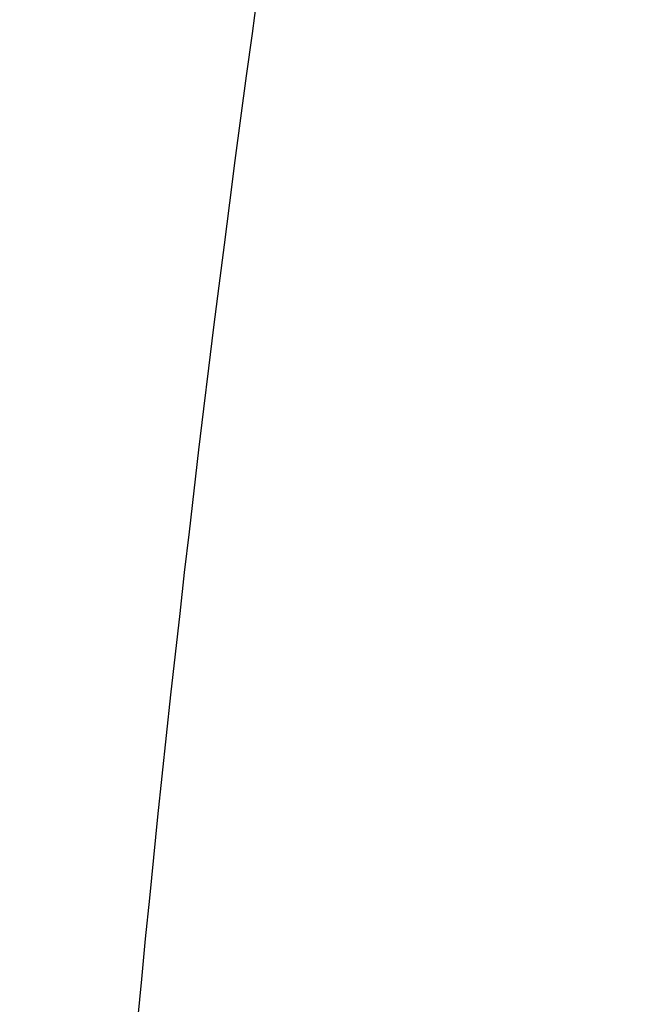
# Paper-space layout '_Isométrica' of a CAD drawing. Header units: inches. Extents: x -8.2 to 0.1, y -7.9 to 2.4.
# Tile 130 of 256: x -3.8659 to -3.8446, y -3.3486 to -3.3152. Entities that reach past the tile are written whole.
import ezdxf

# ---------------------------------------------------------------- set-up
doc = ezdxf.new("R2010")
doc.units = ezdxf.units.IN
doc.header["$MEASUREMENT"] = 0

psp = doc.layouts.new('_Isométrica')

# ---------------------------------------------------------------- linework, layer by layer
at = {"color": 7, "linetype": 'Continuous', "lineweight": 25}
for points, knots in [([(-3.115377, -2.482228), (-3.118305, -2.481776), (-3.12416, -2.480874), (-3.133083, -2.479873), (-3.142103, -2.479129), (-3.15123, -2.478669), (-3.160462, -2.478486), (-3.175952, -2.478644), (-3.198036, -2.480147), (-3.227201, -2.484562), (-3.25706, -2.491456), (-3.297551, -2.503933), (-3.34903, -2.525523), (-3.411421, -2.560696), (-3.473395, -2.604455), (-3.534087, -2.656203), (-3.592545, -2.7151), (-3.647868, -2.780268), (-3.699289, -2.850794), (-3.745965, -2.925508), (-3.787208, -3.00333), (-3.816558, -3.069839), (-3.836753, -3.12337), (-3.850276, -3.163739), (-3.862061, -3.204006), (-3.870959, -3.239604), (-3.877547, -3.270499), (-3.882434, -3.296813), (-3.884985, -3.314114), (-3.886261, -3.322768)], [0, 0, 0, 0, 0.010435, 0.020862, 0.031283, 0.041705, 0.052131, 0.062567, 0.093652, 0.124738, 0.156086, 0.187434, 0.249829, 0.312056, 0.374803, 0.437072, 0.499412, 0.562128, 0.624321, 0.68682, 0.749403, 0.811583, 0.842927, 0.874286, 0.905664, 0.937043, 0.958034, 0.979008, 1, 1, 1, 1]), ([(-3.819582, -3.633742), (-3.829115, -3.612078), (-3.848022, -3.569116), (-3.86257, -3.492776), (-3.866943, -3.410749), (-3.860574, -3.322702), (-3.843486, -3.229244), (-3.81535, -3.13196), (-3.776768, -3.034109), (-3.729045, -2.939046), (-3.674083, -2.849873), (-3.613449, -2.768216), (-3.547732, -2.694316), (-3.477248, -2.628808), (-3.403125, -2.573467), (-3.327862, -2.530722), (-3.253822, -2.501564), (-3.184254, -2.488385), (-3.137455, -2.485299), (-3.116077, -2.490304), (-3.114236, -2.490736)], [0, 0, 0, 0, 0.05954, 0.118074, 0.175003, 0.231847, 0.29032, 0.349828, 0.409705, 0.469263, 0.527834, 0.584814, 0.641609, 0.700046, 0.759533, 0.81941, 0.878986, 0.937592, 0.994623, 1, 1, 1, 1]), ([(-3.745762, -3.748895), (-3.764329, -3.73659), (-3.805395, -3.709374), (-3.85085, -3.640306), (-3.882667, -3.550044), (-3.896698, -3.443398), (-3.889751, -3.363106), (-3.886261, -3.322768)], [0, 0, 0, 0, 0.170414, 0.376923, 0.584655, 0.791339, 1, 1, 1, 1])]:
    psp.add_open_spline(points, degree=3, knots=knots, dxfattribs=at)

doc.saveas('drawing.dxf')
